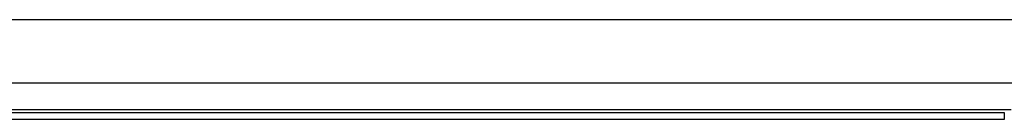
# Model space of a CAD drawing. Header units: inches. Extents: x 12 to 399, y 35 to 190.
# Tile 54 of 256: x 21.813 to 31.467, y 96.249 to 97.232. Entities that reach past the tile are written whole.
import ezdxf

# ---------------------------------------------------------------- set-up
doc = ezdxf.new("R2010")
doc.units = ezdxf.units.IN
doc.header["$MEASUREMENT"] = 0
doc.layers.add('Visible Edges(ANSI)', color=7, linetype='Continuous', lineweight=25)
doc.layers.add('Visible Tangent Edges(ANSI)', color=7, linetype='Continuous', lineweight=25)

msp = doc.modelspace()

# ---------------------------------------------------------------- linework, layer by layer
at = {"layer": 'Visible Edges(ANSI)'}
for p, q in [((13.0918, 97.2322), (53.0278, 97.2322)), ((31.8049, 96.6072), (17.6632, 96.6072)), ((18.0013, 96.3172), (31.4668, 96.3172)), ((31.4668, 96.2492), (18.0013, 96.2492))]:
    msp.add_line(p, q, dxfattribs=at)
at = {"layer": 'Visible Tangent Edges(ANSI)'}
for p, q in [((17.9349, 96.3482), (31.5332, 96.3482)), ((31.4668, 96.3172), (31.4668, 96.2492))]:
    msp.add_line(p, q, dxfattribs=at)

doc.saveas('drawing.dxf')
